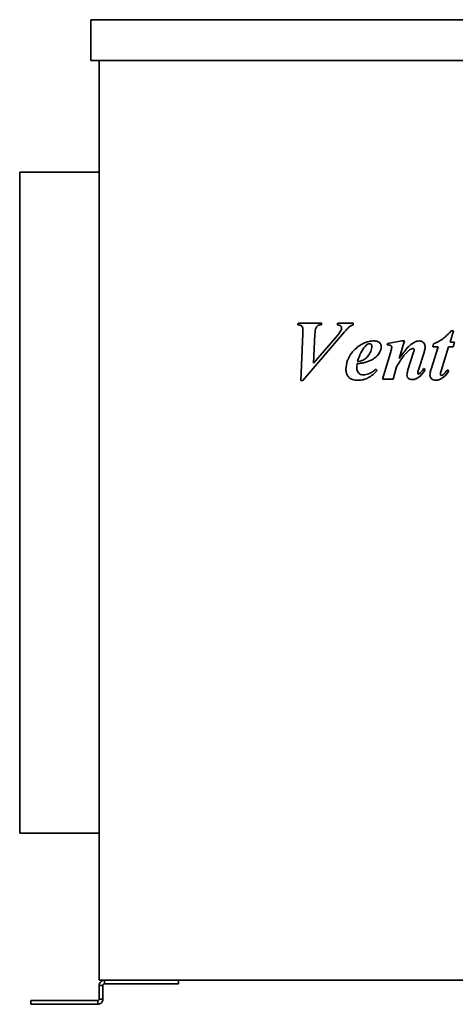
# Model space of a CAD drawing. Header units: millimetres. Extents: x 318 to 942, y 181 to 710.
# Tile 1 of 5: x 318 to 552, y 181 to 710. Entities that reach past the tile are written whole.
import ezdxf

# ---------------------------------------------------------------- set-up
doc = ezdxf.new("R2010")
doc.units = ezdxf.units.MM
doc.header["$LTSCALE"] = 3
doc.layers.add('Krawędzie widoczne(ISO)', color=7, linetype='Continuous', lineweight=35, true_color=0x262659)

msp = doc.modelspace()

# ---------------------------------------------------------------- linework, layer by layer
at = {"layer": 'Krawędzie widoczne(ISO)'}
for p, q in [((356.5, 709.98), (903.5, 709.98)), ((356.5, 687.98), (356.5, 709.98)), ((903.5, 687.98), (356.5, 687.98)), ((361, 687.98), (361, 193.98)), ((318.3, 627.98), (318.3, 272.98)), ((361, 627.98), (318.3, 627.98)), ((467.98, 546.89), (467.71, 546.08)), ((480.58, 546.89), (467.98, 546.89)), ((480.33, 546.08), (480.58, 546.89)), ((489.23, 546.89), (488.91, 546.08)), ((497.51, 546.89), (489.23, 546.89)), ((497.51, 546.08), (497.51, 546.89)), ((470.38, 541.3), (469.4, 516.21)), ((470.38, 516.21), (492.76, 542.21)), ((476.22, 525.42), (476.93, 541.06)), ((549.48, 536.79), (551.36, 542.82)), ((551.36, 542.82), (550.16, 542.82)), ((487.91, 539.02), (476.22, 525.42)), ((515.95, 536.08), (515.7, 535.25)), ((523.62, 537.41), (515.95, 536.08)), ((522.15, 527.92), (525.01, 537.41)), ((525.01, 537.41), (523.62, 537.41)), ((540.68, 535.89), (540.26, 534.25)), ((551.95, 536.79), (549.48, 536.79)), ((551.19, 534.25), (551.95, 536.79)), ((517.51, 531.06), (513.23, 516.89)), ((529.92, 531.35), (526.9, 521.87)), ((532.49, 521.79), (535.5, 531.11)), ((543.08, 534.25), (539.33, 522.26)), ((540.26, 534.25), (543.08, 534.25)), ((544.67, 521.26), (548.69, 534.25)), ((548.69, 534.25), (551.19, 534.25)), ((510.36, 521.6), (509.7, 522.16)), ((518.89, 516.89), (520.8, 523.46)), ((536.14, 522.01), (535.31, 522.51)), ((548.84, 521.4), (548.05, 521.89)), ((469.4, 516.21), (470.38, 516.21)), ((513.23, 516.89), (518.89, 516.89)), ((361, 272.98), (318.3, 272.98)), ((899, 193.98), (361, 193.98)), ((361, 191.18), (361, 183.82)), ((362.12, 191.18), (361, 191.18)), ((363, 191.18), (362.12, 191.18)), ((363, 183.82), (363, 191.18)), ((363.8, 193.98), (363.8, 192.86)), ((363.8, 192.86), (363.8, 191.98)), ((363.8, 191.98), (378.97, 191.98)), ((386.48, 191.98), (378.97, 191.98)), ((386.48, 191.98), (401.78, 191.98)), ((403.53, 191.98), (401.78, 191.98)), ((403.53, 193.98), (403.53, 191.98)), ((324.21, 183.02), (325.96, 183.02)), ((324.21, 181.02), (324.21, 183.02)), ((325.96, 181.02), (324.21, 181.02)), ((325.96, 183.02), (347.88, 183.02)), ((325.96, 181.02), (347.88, 181.02)), ((347.88, 183.02), (356.37, 183.02)), ((356.37, 181.02), (347.88, 181.02)), ((356.37, 183.02), (359.2, 183.02)), ((356.37, 181.02), (359.2, 181.02)), ((360.2, 183.02), (359.2, 183.02)), ((359.2, 181.02), (360.2, 181.02)), ((360.2, 182.14), (360.2, 183.02)), ((360.2, 181.02), (360.2, 182.14)), ((361, 183.82), (361.88, 183.82)), ((361.88, 183.82), (363, 183.82))]:
    msp.add_line(p, q, dxfattribs=at)
for points, knots in [([(467.71, 546.08), (468.35, 546.03), (468.94, 545.92), (469.67, 545.58), (469.83, 545.43), (470.09, 545.15), (470.2, 544.94), (470.41, 544.37), (470.46, 543.98), (470.46, 543.61)], [-0.2988176, -0.2988176, -0.2988176, -0.2988176, -0.2275193, -0.2275193, -0.1825748, -0.1825748, -0.1113484, -0.1113484, 0, 0, 0, 0]), ([(476.93, 541.06), (476.98, 542.44), (477.15, 543.64), (477.65, 544.81), (477.82, 545.06), (478.31, 545.53), (478.6, 545.71), (479.37, 546.02), (479.86, 546.08), (480.33, 546.08)], [-0.5636429, -0.5636429, -0.5636429, -0.5636429, -0.3452402, -0.3452402, -0.2489253, -0.2489253, -0.1433934, -0.1433934, 0, 0, 0, 0]), ([(488.91, 546.08), (489.41, 546), (489.93, 545.88), (490.55, 545.61), (490.74, 545.49), (491.02, 545.19), (491.11, 545.05), (491.24, 544.76), (491.26, 544.6), (491.26, 544.44)], [-0.3118596, -0.3118596, -0.3118596, -0.3118596, -0.1723653, -0.1723653, -0.0968966, -0.0968966, -0.047928, -0.047928, 0, 0, 0, 0]), ([(492.76, 542.21), (493.31, 542.85), (493.94, 543.56), (494.93, 544.57), (495.39, 545.01), (495.77, 545.3)], [-0.3567246, -0.3567246, -0.3567246, -0.3567246, -0.1449896, -0.1449896, 0, 0, 0, 0]), ([(495.77, 545.3), (496.01, 545.48), (496.27, 545.63), (496.85, 545.89), (497.18, 546), (497.51, 546.08)], [-0.1916582, -0.1916582, -0.1916582, -0.1916582, -0.10253, -0.10253, 0, 0, 0, 0]), ([(470.46, 543.61), (470.46, 543.55), (470.44, 543.18), (470.42, 542.48), (470.4, 541.78), (470.38, 541.3)], [-0.2057365, -0.2057365, -0.2057365, -0.2057365, -0.1438201, -0.1438201, 0, 0, 0, 0]), ([(491.26, 544.44), (491.26, 544.16), (491.21, 543.88), (490.99, 543.15), (490.78, 542.76), (490.35, 541.95), (489.34, 540.67), (487.91, 539.02)], [-0.795986, -0.795986, -0.795986, -0.795986, -0.7444374, -0.7444374, -0.6546604, -0.6546604, 0, 0, 0, 0]), ([(550.16, 542.82), (547.53, 539.92), (546.05, 538.8), (543.92, 537.3), (542.32, 536.51), (540.68, 535.89)], [-0.7806138, -0.7806138, -0.7806138, -0.7806138, -0.5262387, -0.5262387, 0, 0, 0, 0]), ([(508.72, 537.41), (507.73, 537.41), (506.75, 537.29), (504.77, 536.81), (503.8, 536.45), (501.51, 535.35), (499.58, 534.21), (495.97, 530.34), (494.99, 528.28), (493.88, 525.44), (493.54, 523.81), (493.54, 522.14)], [-1.843139, -1.843139, -1.843139, -1.843139, -1.583269, -1.583269, -1.309742, -1.309742, -0.916014, -0.916014, -0.503199, -0.503199, 0, 0, 0, 0]), ([(507.49, 534.61), (507.49, 533.63), (507.24, 532.67), (506.6, 531.12), (506.06, 529.96), (504.83, 528.57), (504.15, 527.86), (502.78, 527.07), (501.89, 526.66), (499.82, 526.35)], [-9.317652, -9.317652, -9.317652, -9.317652, -4.878536, -4.878536, -1.747437, -1.747437, -0.62958, -0.62958, 0, 0, 0, 0]), ([(499.82, 526.35), (500.3, 527.96), (500.89, 529.59), (502.25, 532.29), (502.98, 533.47), (503.89, 534.47)], [-0.9056026, -0.9056026, -0.9056026, -0.9056026, -0.4030769, -0.4030769, 0, 0, 0, 0]), ([(503.89, 534.47), (504.16, 534.77), (504.47, 535.08), (505.06, 535.53), (505.35, 535.71), (505.85, 535.89), (506.06, 535.94), (506.26, 535.94)], [-0.2846289, -0.2846289, -0.2846289, -0.2846289, -0.1604036, -0.1604036, -0.0626105, -0.0626105, 0, 0, 0, 0]), ([(506.26, 535.94), (506.44, 535.94), (506.61, 535.91), (506.91, 535.78), (507.03, 535.7), (507.21, 535.52), (507.31, 535.4), (507.46, 535.02), (507.49, 534.82), (507.49, 534.61)], [-0.3198749, -0.3198749, -0.3198749, -0.3198749, -0.2138441, -0.2138441, -0.1216548, -0.1216548, -0.0606642, -0.0606642, 0, 0, 0, 0]), ([(512.49, 534.29), (512.49, 534.52), (512.47, 534.75), (512.38, 535.18), (512.32, 535.38), (512.07, 535.94), (511.83, 536.24), (511.39, 536.66), (511.08, 536.92), (509.96, 537.34), (509.32, 537.41), (508.72, 537.41)], [-1.026969, -1.026969, -1.026969, -1.026969, -0.844887, -0.844887, -0.672067, -0.672067, -0.3564, -0.3564, -0.182634, -0.182634, 0, 0, 0, 0]), ([(511.56, 531.16), (511.86, 531.64), (512.1, 532.16), (512.41, 533.22), (512.49, 533.75), (512.49, 534.29)], [-0.3332342, -0.3332342, -0.3332342, -0.3332342, -0.1626903, -0.1626903, 0, 0, 0, 0]), ([(515.7, 535.25), (516.12, 535.25), (516.58, 535.24), (517.1, 535.17), (517.33, 535.12), (517.68, 534.95), (517.79, 534.88), (517.94, 534.73), (518.02, 534.63), (518.13, 534.35), (518.15, 534.2), (518.15, 534.05)], [-0.6242156, -0.6242156, -0.6242156, -0.6242156, -0.3124432, -0.3124432, -0.1646324, -0.1646324, -0.0909288, -0.0909288, -0.0452178, -0.0452178, 0, 0, 0, 0]), ([(533.13, 537.41), (532.65, 537.41), (532.18, 537.33), (531.01, 537.01), (530.44, 536.72), (529.11, 536.04), (527.85, 534.97), (526.53, 533.61)], [-0.7468388, -0.7468388, -0.7468388, -0.7468388, -0.6765568, -0.6765568, -0.5663734, -0.5663734, 0, 0, 0, 0]), ([(536.09, 534.07), (536.09, 534.35), (536.07, 534.62), (535.97, 535.13), (535.9, 535.37), (535.64, 535.98), (535.4, 536.31), (534.83, 536.86), (534.54, 537.06), (533.86, 537.34), (533.5, 537.41), (533.13, 537.41)], [-0.5209884, -0.5209884, -0.5209884, -0.5209884, -0.4326593, -0.4326593, -0.3507269, -0.3507269, -0.2186441, -0.2186441, -0.1119866, -0.1119866, 0, 0, 0, 0]), ([(503.96, 525.86), (506.6, 526.58), (508.15, 527.65), (509.89, 528.91), (510.82, 529.95), (511.56, 531.16)], [-0.6429322, -0.6429322, -0.6429322, -0.6429322, -0.4259902, -0.4259902, 0, 0, 0, 0]), ([(518.15, 534.05), (518.14, 533.7), (518.07, 533.26), (517.86, 532.28), (517.68, 531.63), (517.51, 531.06)], [-0.3012734, -0.3012734, -0.3012734, -0.3012734, -0.1781772, -0.1781772, 0, 0, 0, 0]), ([(520.8, 523.46), (521.74, 525.2), (522.81, 526.94), (524.95, 529.84), (526.05, 531.11), (527.27, 532.19)], [-1.082043, -1.082043, -1.082043, -1.082043, -0.487791, -0.487791, 0, 0, 0, 0]), ([(526.53, 533.61), (525.94, 532.97), (525.24, 532.1), (523.86, 530.31), (522.95, 529.05), (522.15, 527.92)], [-0.6741237, -0.6741237, -0.6741237, -0.6741237, -0.4164358, -0.4164358, 0, 0, 0, 0]), ([(527.27, 532.19), (527.84, 532.68), (528.4, 533.06), (529.1, 533.3), (529.3, 533.34), (529.5, 533.34)], [-0.2219543, -0.2219543, -0.2219543, -0.2219543, -0.0606598, -0.0606598, 0, 0, 0, 0]), ([(529.5, 533.34), (529.56, 533.34), (529.63, 533.33), (529.75, 533.3), (529.8, 533.28), (529.96, 533.21), (530.04, 533.14), (530.13, 533.04), (530.17, 532.98), (530.22, 532.86), (530.24, 532.79), (530.24, 532.73)], [-0.08342679, -0.08342679, -0.08342679, -0.08342679, -0.07212497, -0.07212497, -0.06120897, -0.06120897, -0.04059948, -0.04059948, -0.02010116, -0.02010116, 0, 0, 0, 0]), ([(530.24, 532.73), (530.24, 532.56), (530.2, 532.35), (530.09, 531.9), (530, 531.61), (529.92, 531.35)], [-0.1401758, -0.1401758, -0.1401758, -0.1401758, -0.081348, -0.081348, 0, 0, 0, 0]), ([(535.5, 531.11), (535.68, 531.63), (535.84, 532.18), (536.03, 533.16), (536.09, 533.62), (536.09, 534.07)], [-0.300648, -0.300648, -0.300648, -0.300648, -0.1350222, -0.1350222, 0, 0, 0, 0]), ([(499.43, 522.82), (499.43, 523.17), (499.45, 523.54), (499.51, 524.32), (499.56, 524.77), (499.62, 525.2)], [-0.2348834, -0.2348834, -0.2348834, -0.2348834, -0.130862, -0.130862, 0, 0, 0, 0]), ([(499.62, 525.2), (500.43, 525.27), (501.27, 525.35), (502.69, 525.57), (503.35, 525.7), (503.96, 525.86)], [-0.4323462, -0.4323462, -0.4323462, -0.4323462, -0.1893149, -0.1893149, 0, 0, 0, 0]), ([(493.54, 522.14), (493.54, 521.52), (493.62, 520.9), (493.95, 519.72), (494.2, 519.18), (494.96, 517.97), (495.37, 517.62), (495.9, 517.16), (496.44, 516.89), (497.97, 516.38), (499.06, 516.28), (500.06, 516.28)], [-0.5532455, -0.5532455, -0.5532455, -0.5532455, -0.5319224, -0.5319224, -0.5111657, -0.5111657, -0.4829485, -0.4829485, -0.3022348, -0.3022348, 0, 0, 0, 0]), ([(502.96, 519.17), (502.44, 519.17), (501.92, 519.25), (501.05, 519.62), (500.71, 519.85), (500.18, 520.38), (499.91, 520.73), (499.5, 521.73), (499.43, 522.28), (499.43, 522.82)], [-0.7803194, -0.7803194, -0.7803194, -0.7803194, -0.5286268, -0.5286268, -0.3237268, -0.3237268, -0.1645223, -0.1645223, 0, 0, 0, 0]), ([(500.06, 516.28), (501, 516.28), (501.94, 516.38), (503.92, 516.83), (504.76, 517.19), (507.19, 518.42), (508.86, 519.92), (510.36, 521.6)], [-1.116854, -1.116854, -1.116854, -1.116854, -0.912819, -0.912819, -0.675407, -0.675407, 0, 0, 0, 0]), ([(509.7, 522.16), (507.75, 520.58), (506.54, 520.01), (504.91, 519.37), (503.95, 519.17), (502.96, 519.17)], [-0.5243149, -0.5243149, -0.5243149, -0.5243149, -0.2988239, -0.2988239, 0, 0, 0, 0]), ([(526.9, 521.87), (526.74, 521.35), (526.59, 520.79), (526.41, 519.9), (526.34, 519.47), (526.34, 519.1)], [-0.2743742, -0.2743742, -0.2743742, -0.2743742, -0.111237, -0.111237, 0, 0, 0, 0]), ([(526.34, 519.1), (526.34, 518.93), (526.35, 518.76), (526.42, 518.44), (526.46, 518.29), (526.65, 517.85), (526.84, 517.6), (527.22, 517.23), (527.48, 517.01), (528.33, 516.68), (528.81, 516.62), (529.28, 516.62)], [-0.6671908, -0.6671908, -0.6671908, -0.6671908, -0.5646232, -0.5646232, -0.4665076, -0.4665076, -0.2739272, -0.2739272, -0.1402794, -0.1402794, 0, 0, 0, 0]), ([(529.28, 516.62), (529.89, 516.62), (530.49, 516.74), (531.69, 517.2), (532.27, 517.56), (534.08, 518.98), (535.19, 520.44), (536.14, 522.01)], [-0.9848531, -0.9848531, -0.9848531, -0.9848531, -0.7776491, -0.7776491, -0.5504324, -0.5504324, 0, 0, 0, 0]), ([(532.1, 520.2), (532.1, 520.36), (532.15, 520.6), (532.27, 521.1), (532.39, 521.48), (532.49, 521.79)], [-0.1554808, -0.1554808, -0.1554808, -0.1554808, -0.0982783, -0.0982783, 0, 0, 0, 0]), ([(532.61, 519.61), (532.58, 519.61), (532.55, 519.62), (532.5, 519.63), (532.47, 519.65), (532.37, 519.7), (532.31, 519.75), (532.21, 519.86), (532.17, 519.92), (532.11, 520.06), (532.1, 520.13), (532.1, 520.2)], [-0.0794872, -0.0794872, -0.0794872, -0.0794872, -0.07222195, -0.07222195, -0.06448473, -0.06448473, -0.04487166, -0.04487166, -0.02171504, -0.02171504, 0, 0, 0, 0]), ([(533.08, 519.81), (533, 519.74), (532.91, 519.69), (532.75, 519.63), (532.68, 519.61), (532.61, 519.61)], [-0.0513478, -0.0513478, -0.0513478, -0.0513478, -0.02039487, -0.02039487, 0, 0, 0, 0]), ([(534.67, 521.6), (534.42, 521.25), (534.16, 520.9), (533.63, 520.3), (533.36, 520.04), (533.08, 519.81)], [-0.2387281, -0.2387281, -0.2387281, -0.2387281, -0.1094422, -0.1094422, 0, 0, 0, 0]), ([(535.31, 522.51), (535.19, 522.33), (535.05, 522.15), (534.85, 521.86), (534.75, 521.72), (534.67, 521.6)], [-0.1068318, -0.1068318, -0.1068318, -0.1068318, -0.0427052, -0.0427052, 0, 0, 0, 0]), ([(539.33, 522.26), (539.15, 521.67), (538.98, 521.04), (538.78, 519.96), (538.72, 519.46), (538.72, 518.98)], [-0.3298837, -0.3298837, -0.3298837, -0.3298837, -0.1439933, -0.1439933, 0, 0, 0, 0]), ([(538.72, 518.98), (538.72, 518.78), (538.73, 518.59), (538.8, 518.22), (538.86, 518.05), (539.07, 517.57), (539.26, 517.3), (539.66, 516.92), (539.93, 516.69), (540.85, 516.34), (541.37, 516.28), (541.88, 516.28)], [-0.7597416, -0.7597416, -0.7597416, -0.7597416, -0.6335289, -0.6335289, -0.514146, -0.514146, -0.2950397, -0.2950397, -0.1513414, -0.1513414, 0, 0, 0, 0]), ([(541.88, 516.28), (542.57, 516.28), (543.25, 516.42), (544.56, 516.93), (545.29, 517.33), (547.14, 518.81), (548.09, 520.1), (548.84, 521.4)], [-0.9672703, -0.9672703, -0.9672703, -0.9672703, -0.7099241, -0.7099241, -0.4507685, -0.4507685, 0, 0, 0, 0]), ([(544.28, 519.42), (544.28, 519.67), (544.33, 519.95), (544.45, 520.54), (544.56, 520.92), (544.67, 521.26)], [-0.1817698, -0.1817698, -0.1817698, -0.1817698, -0.107011, -0.107011, 0, 0, 0, 0]), ([(544.92, 518.88), (544.86, 518.88), (544.81, 518.88), (544.7, 518.91), (544.65, 518.93), (544.53, 518.99), (544.46, 519.04), (544.37, 519.14), (544.34, 519.19), (544.29, 519.3), (544.28, 519.36), (544.28, 519.42)], [-0.08654322, -0.08654322, -0.08654322, -0.08654322, -0.07206629, -0.07206629, -0.05779274, -0.05779274, -0.0358294, -0.0358294, -0.01795022, -0.01795022, 0, 0, 0, 0]), ([(545.7, 519.2), (545.58, 519.1), (545.44, 519.01), (545.17, 518.9), (545.05, 518.88), (544.92, 518.88)], [-0.08663831, -0.08663831, -0.08663831, -0.08663831, -0.03890552, -0.03890552, 0, 0, 0, 0]), ([(548.05, 521.89), (547.67, 521.34), (547.23, 520.77), (546.47, 519.89), (546.09, 519.5), (545.7, 519.2)], [-0.3505874, -0.3505874, -0.3505874, -0.3505874, -0.1479402, -0.1479402, 0, 0, 0, 0]), ([(361, 191.18), (361, 191.55), (361.07, 191.91), (361.35, 192.59), (361.56, 192.9), (362.08, 193.42), (362.38, 193.62), (363.06, 193.91), (363.43, 193.98), (363.8, 193.98)], [0, 0, 0, 0, 0.1114459, 0.1114459, 0.2219303, 0.2219303, 0.3324441, 0.3324441, 0.4438708, 0.4438708, 0.4438708, 0.4438708]), ([(363.8, 191.98), (363.79, 191.98), (363.77, 191.98), (363.76, 191.98), (363.74, 191.98), (363.73, 191.98), (363.71, 191.98), (363.7, 191.97), (363.68, 191.97), (363.67, 191.97), (363.66, 191.97), (363.64, 191.96), (363.63, 191.96), (363.61, 191.96), (363.6, 191.95), (363.58, 191.95), (363.57, 191.95), (363.56, 191.94), (363.54, 191.94), (363.53, 191.93), (363.52, 191.93), (363.5, 191.92), (363.5, 191.92), (363.49, 191.92), (363.49, 191.92), (363.48, 191.91), (363.47, 191.91), (363.46, 191.91), (363.45, 191.9), (363.44, 191.89), (363.42, 191.89), (363.41, 191.88), (363.4, 191.87), (363.39, 191.86), (363.37, 191.86), (363.36, 191.85), (363.35, 191.84), (363.34, 191.83), (363.32, 191.82), (363.31, 191.82), (363.3, 191.81), (363.29, 191.8), (363.28, 191.79), (363.27, 191.78), (363.26, 191.77), (363.25, 191.76), (363.24, 191.75), (363.23, 191.75), (363.23, 191.74), (363.22, 191.74), (363.22, 191.73), (363.22, 191.73), (363.21, 191.72), (363.2, 191.71), (363.19, 191.7), (363.18, 191.69), (363.17, 191.67), (363.16, 191.66), (363.15, 191.65), (363.14, 191.64), (363.14, 191.63), (363.13, 191.62), (363.12, 191.6), (363.11, 191.59), (363.11, 191.58), (363.1, 191.57), (363.09, 191.55), (363.09, 191.54), (363.08, 191.53), (363.07, 191.51), (363.07, 191.5), (363.06, 191.49), (363.06, 191.48), (363.05, 191.47), (363.05, 191.45), (363.04, 191.43), (363.04, 191.42), (363.03, 191.41), (363.03, 191.39), (363.02, 191.38), (363.02, 191.36), (363.02, 191.35), (363.02, 191.34), (363.01, 191.32), (363.01, 191.31), (363.01, 191.29), (363.01, 191.28), (363, 191.27), (363, 191.25), (363, 191.24), (363, 191.22), (363, 191.21), (363, 191.19), (363, 191.18)], [0, 0, 0, 0, 0.0045101, 0.0045101, 0.0045101, 0.0090347, 0.0090347, 0.0090347, 0.0135712, 0.0135712, 0.0135712, 0.0181164, 0.0181164, 0.0181164, 0.0226675, 0.0226675, 0.0226675, 0.0272215, 0.0272215, 0.0272215, 0.0317752, 0.0317752, 0.0317752, 0.0329356, 0.0329356, 0.0329356, 0.0363326, 0.0363326, 0.0363326, 0.0409077, 0.0409077, 0.0409077, 0.0454982, 0.0454982, 0.0454982, 0.0501006, 0.0501006, 0.0501006, 0.0547115, 0.0547115, 0.0547115, 0.0593273, 0.0593273, 0.0593273, 0.0639446, 0.0639446, 0.0639446, 0.0669649, 0.0669649, 0.0669649, 0.0685613, 0.0685613, 0.0685613, 0.0731932, 0.0731932, 0.0731932, 0.0778428, 0.0778428, 0.0778428, 0.0825066, 0.0825066, 0.0825066, 0.0871814, 0.0871814, 0.0871814, 0.0918634, 0.0918634, 0.0918634, 0.0965493, 0.0965493, 0.0965493, 0.100365, 0.100365, 0.100365, 0.105938, 0.105938, 0.105938, 0.1106614, 0.1106614, 0.1106614, 0.115401, 0.115401, 0.115401, 0.1201519, 0.1201519, 0.1201519, 0.1249091, 0.1249091, 0.1249091, 0.1296672, 0.1296672, 0.1296672, 0.1344212, 0.1344212, 0.1344212, 0.1344212]), ([(363, 183.82), (363, 183.44), (362.92, 183.07), (362.64, 182.39), (362.42, 182.08), (361.9, 181.56), (361.59, 181.36), (361.09, 181.16), (360.91, 181.11), (360.56, 181.04), (360.38, 181.02), (360.2, 181.02)], [0, 0, 0, 0, 0.1211213, 0.1211213, 0.2427051, 0.2427051, 0.3638749, 0.3638749, 0.4245444, 0.4245444, 0.4853945, 0.4853945, 0.4853945, 0.4853945]), ([(360.2, 183.02), (360.3, 183.02), (360.4, 183.04), (360.58, 183.11), (360.67, 183.16), (360.82, 183.31), (360.89, 183.39), (360.98, 183.6), (361, 183.71), (361, 183.82)], [-0.238205, -0.238205, -0.238205, -0.238205, -0.1772118, -0.1772118, -0.118791, -0.118791, -0.0580717, -0.0580717, 0, 0, 0, 0])]:
    msp.add_open_spline(points, degree=3, knots=knots, dxfattribs=at)

doc.saveas('drawing.dxf')
